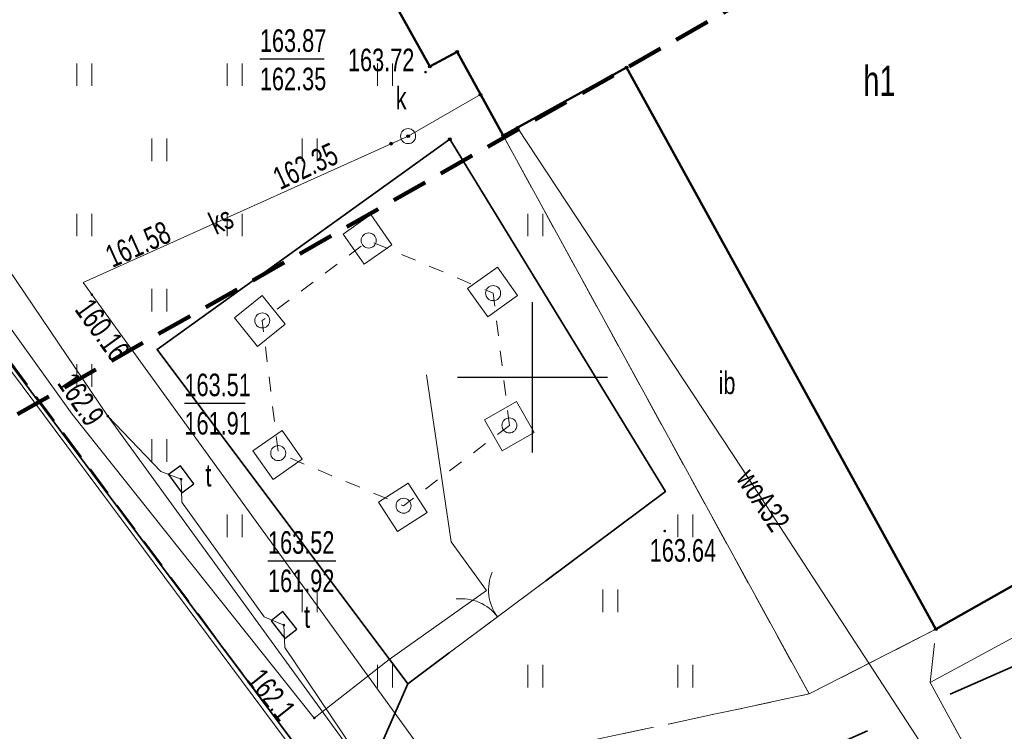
# Model space of a CAD drawing. Header units: metres. Extents: x 0 to 8443948, y 0 to 5887002.
# Tile 13 of 256: x 8442483 to 8442516, y 5886038 to 5886062. Entities that reach past the tile are written whole.
import ezdxf
from ezdxf.enums import TextEntityAlignment as Align

# ---------------------------------------------------------------- set-up
doc = ezdxf.new("R2010")
doc.units = ezdxf.units.M
doc.header["$MEASUREMENT"] = 0
for name, pattern in [('1.0_0.5', [1.5, 1, -0.5]), ('1.5_0.5', [2, 1.5, -0.5]), ('1.5_1.0', [2.5, 1.5, -1]), ('219-500', [0]), ('4', [1.8, 1.2, -0.6]), ('otob_500', [0]), ('supp_500', [1, 0.5, -0.5])]:
    doc.linetypes.add(name, pattern=pattern)
doc.layers.get('0').update_dxf_attribs({"color": 250, "linetype": 'CONTINUOUS', "lineweight": 5})
doc.layers.add('!str kreskowanie', color=2, linetype='CONTINUOUS', lineweight=5)
doc.layers.add('- ABM', color=200, linetype='CONTINUOUS', lineweight=30)
for name, color, linetype in [('219-działka ewidencyjna', 253, 'CONTINUOUS'), ('312-budynek ewidencyjny', 253, 'CONTINUOUS'), ('312-oznaczenie budynku ewidencyjnego-Atr117', 253, 'CONTINUOUS'), ('brama', 253, 'CONTINUOUS'), ('inna budowla', 253, 'CONTINUOUS'), ('inna budowla-Atr17', 253, 'CONTINUOUS'), ('Obszar opracowania', 253, 'CONTINUOUS'), ('obszar utwardzony', 253, 'CONTINUOUS'), ('ogrodzenie trwałe', 253, 'CONTINUOUS'), ('pikieta sztuczna', 253, 'CONTINUOUS'), ('pikieta sztuczna-Atr2', 253, 'CONTINUOUS'), ('podpora (poligon)', 253, 'CONTINUOUS'), ('przewód elektroenergetyczny podziemny', 253, 'CONTINUOUS'), ('przewód kanalizacyjny', 253, 'CONTINUOUS'), ('przewód kanalizacyjny-Atr1', 253, 'CONTINUOUS'), ('przewód telekomunikacyjny podziemny', 253, 'CONTINUOUS'), ('przewód wodociągowy', 253, 'CONTINUOUS'), ('przewód wodociągowy-Atr1', 253, 'CONTINUOUS'), ('Punkt budynku', 253, 'CONTINUOUS'), ('Punkt roboczy BDOT GESUT K1', 7, 'CONTINUOUS'), ('rzędna', 253, 'CONTINUOUS'), ('rzędna-Atr2', 253, 'CONTINUOUS'), ('rzędna-Atr3', 253, 'CONTINUOUS'), ('słup przewodów napowietrznych', 253, 'CONTINUOUS'), ('trawnik', 253, 'CONTINUOUS'), ('Wstawianie ramki sekcyjnej z opisem', 253, 'CONTINUOUS'), ('właz do komory lub kanału - okrągły', 253, 'CONTINUOUS'), ('właz do komory lub kanału - okrągły-Atr17', 253, 'CONTINUOUS'), ('właz do komory lub kanału - prostokątny', 253, 'CONTINUOUS'), ('właz do komory lub kanału - prostokątny-Atr17', 253, 'CONTINUOUS')]:
    doc.layers.add(name, color=color, linetype=linetype)
doc.styles.get("Standard").update_dxf_attribs({"font": 'Working1250', "width": 0.75})
doc.linetypes.add('902-500', pattern='A,3.75,0,[1,ksztalty.shx,S=0.5,R=0,X=0,Y=0],3.75', length=7.5)

# ---------------------------------------------------------------- blocks, each defined once
blk = doc.blocks.new('PUNKTBUD')
at = {"color": 0}
blk.add_circle((0, 0), 0.045, dxfattribs=at)
blk = doc.blocks.new('SM05')
at = {"color": 0, "linetype": 'Continuous', "lineweight": 13}
blk.add_circle((0, 0), 0.25, dxfattribs=at)
blk = doc.blocks.new('SUPWP')
at = {"color": 0, "linetype": 'Continuous'}
blk.add_lwpolyline([(-0.375, -0.25), (0.375, -0.25), (0.375, 0.25), (-0.375, 0.25)], close=True, dxfattribs=at)
blk = doc.blocks.new('PW01')
at = {"linetype": 'Continuous', "lineweight": 13}
h = blk.add_hatch(color=0, dxfattribs=at)
edge = h.paths.add_edge_path()
edge.add_arc((0, 0), 0.045, 0, 360)
blk = doc.blocks.new('OK02')
at = {"color": 0, "linetype": 'Continuous', "lineweight": 0}
for centre, start, end in [((-1.5, 0), 0, 60), ((1.5, 0), 120, 180)]:
    blk.add_arc(centre, 1.5, start, end, dxfattribs=at)
blk = doc.blocks.new('TU04')
at = {"color": 0, "linetype": 'Continuous', "lineweight": 13}
for p, q in [((0, 0), (0, 0.75)), ((0.5, 0), (0.5, 0.75))]:
    blk.add_line(p, q, dxfattribs=at)
blk = doc.blocks.new('RAMKA500K')
at = {"color": 0}
for p, q in [((100, 47.5), (100, 52.5)), ((97.5, 50), (102.5, 50))]:
    blk.add_line(p, q, dxfattribs=at)
blk = doc.blocks.new('US22')
at = {"color": 0, "linetype": 'Continuous', "lineweight": 13}
blk.add_circle((0, 0), 0.25, dxfattribs=at)
blk = doc.blocks.new('PIKIETAW1891')
at = {"color": 0}
blk.add_circle((0, 0), 0.045, dxfattribs=at)
blk = doc.blocks.new('GBNMKOIU')
at = {"layer": '312-budynek ewidencyjny', "color": 7, "linetype": 'Continuous', "lineweight": 50, "flags": 128}
for points in [[(-13.266, -473.745), (-13.526, -478.428)], [(-16.769, -479.28), (-34.86, -478.384)], [(-16.694, -478.254), (-16.769, -479.28)], [(-13.526, -478.428), (-16.694, -478.254)]]:
    blk.add_lwpolyline(points, dxfattribs=at)
at = {"layer": '312-budynek ewidencyjny', "color": 7, "linetype": 'Continuous', "lineweight": 50}
blk.add_lwpolyline([(-13.258, -473.746), (-13.266, -473.745)], dxfattribs=at)
at = {"layer": 'inna budowla', "color": 7, "linetype": 'Continuous', "lineweight": 18}
for points in [[(-13.526, -478.428), (-13.266, -473.745), (-13.258, -473.746)], [(-13.451, -478.433), (-13.526, -478.428)]]:
    blk.add_lwpolyline(points, dxfattribs=at)
at = {"layer": 'ogrodzenie trwałe', "color": 7, "linetype": '902-500', "lineweight": 35}
blk.add_lwpolyline([(-13.516, -480.001), (-14.362, -479.993), (-13.846, -487.996)], dxfattribs=at)
at = {"layer": 'przewód kanalizacyjny', "color": 34, "linetype": 'Continuous', "lineweight": 18, "flags": 128}
blk.add_lwpolyline([(-16.776, -492.868), (-15.267, -481.727), (-15.183, -481.119), (-15.077, -478.344)], dxfattribs=at)
at = {"layer": 'przewód wodociągowy', "color": 5, "linetype": 'Continuous', "lineweight": 18}
blk.add_lwpolyline([(-13.428, -477.882), (-13.492, -477.884)], dxfattribs=at)
at = {"layer": 'rzędna-Atr2', "color": 7, "flags": 128}
blk.add_lwpolyline([(-19.973, -483.94), (-18.84, -482.125)], dxfattribs=at)
at = {"layer": 'trawnik', "color": 7, "linetype": '1.0_0.5', "lineweight": 18}
for points in [[(-13.516, -480.001), (-14.362, -479.993)], [(-14.362, -479.993), (-13.846, -487.996)]]:
    blk.add_lwpolyline(points, dxfattribs=at)
at = {"layer": 'pikieta sztuczna', "color": 7, "linetype": 'Continuous', "lineweight": 13, "rotation": 58.02224658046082}
blk.add_blockref('PW01', (-16.682, -479.499), dxfattribs=at)
at = {"layer": 'Punkt budynku', "color": 5, "linetype": 'Continuous', "lineweight": 18, "rotation": 58.02224658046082}
for p in [(-13.266, -473.745), (-16.694, -478.254), (-13.526, -478.428), (-16.769, -479.28)]:
    blk.add_blockref('PUNKTBUD', p, dxfattribs=at)
at = {"layer": 'Punkt roboczy BDOT GESUT K1', "color": 6, "linetype": 'Continuous', "lineweight": 18, "rotation": 58.02224658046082}
for p in [(-13.492, -477.884), (-15.077, -478.344), (-13.526, -478.428), (-14.362, -479.993), (-15.183, -481.119), (-15.267, -481.727)]:
    blk.add_blockref('PIKIETAW1891', p, dxfattribs=at)
at = {"layer": 'rzędna', "color": 34, "linetype": 'Continuous', "lineweight": 18}
for p, rotation in [((-15.183, -481.119), 82.95424658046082), ((-15.267, -481.727), 58.02224658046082)]:
    blk.add_blockref('PW01', p, dxfattribs=dict(at, rotation=rotation))
at = {"layer": 'trawnik', "color": 7, "linetype": 'Continuous', "lineweight": 18, "rotation": 58.02224658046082}
for p in [(-17.139, -481.102), (-16.342, -484.546), (-19.787, -485.343), (-15.546, -487.991), (-18.99, -488.788), (-22.435, -489.584), (-14.749, -491.435), (-18.194, -492.232)]:
    blk.add_blockref('TU04', p, dxfattribs=at)
at = {"layer": 'właz do komory lub kanału - okrągły', "color": 7, "linetype": 'Continuous', "lineweight": 18, "rotation": 82.95424658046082}
blk.add_blockref('US22', (-15.183, -481.119), dxfattribs=at)
at = {"layer": 'pikieta sztuczna-Atr2', "color": 7, "width": 0.72}
blk.add_text('163.72', height=0.75, rotation=58.0222, dxfattribs=at).set_placement((-18.074, -481.672))
at = {"layer": 'przewód kanalizacyjny-Atr1', "color": 34, "width": 0.72}
blk.add_text('ks', height=0.75, rotation=82.9542, dxfattribs=at).set_placement((-16.149, -488.238), align=Align.MIDDLE_LEFT)
at = {"layer": 'rzędna-Atr2', "color": 34, "width": 0.72}
blk.add_text('163.87', height=0.75, rotation=58.0222, dxfattribs=at).set_placement((-19.98, -483.936), align=Align.BOTTOM_LEFT)
for s, rotation, p in [('162.35', 82.9522, (-15.912, -485.686)), ('161.58', 82.2842, (-16.67, -491.791))]:
    blk.add_text(s, height=0.75, rotation=rotation, dxfattribs=at).set_placement(p)
at = {"layer": 'rzędna-Atr3', "color": 34, "width": 0.72}
blk.add_text('162.35', height=0.75, rotation=58.0222, dxfattribs=at).set_placement((-18.898, -484.612), align=Align.BOTTOM_LEFT)
at = {"layer": 'właz do komory lub kanału - okrągły-Atr17', "color": 7, "width": 0.72}
blk.add_text('k', height=0.75, rotation=58.0222, dxfattribs=at).set_placement((-16.155, -480.996))

msp = doc.modelspace()

# ---------------------------------------------------------------- hatches: boundary and pattern name
at = {"layer": '!str kreskowanie', "linetype": 'Continuous', "lineweight": 9}
h = msp.add_hatch(dxfattribs=at)
h.set_pattern_fill('ANSI31', color=253, scale=2)
h.set_pattern_definition([(45, (0, 0), (-0.1767766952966, 0.1767766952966), [])])
edge = h.paths.add_edge_path()
edge.add_line((8442664.27, 5885958.731), (8442651.459, 5885951.861))
edge.add_line((8442651.459, 5885951.861), (8442651.107, 5885951.68))
edge.add_line((8442651.107, 5885951.68), (8442650.825, 5885951.547))
edge.add_line((8442650.825, 5885951.547), (8442650.213, 5885951.292))
edge.add_line((8442650.213, 5885951.292), (8442649.565, 5885951.068))
edge.add_line((8442649.565, 5885951.068), (8442648.907, 5885950.886))
edge.add_line((8442648.907, 5885950.886), (8442647.832, 5885950.683))
edge.add_line((8442647.832, 5885950.683), (8442646.841, 5885950.594))
edge.add_line((8442646.841, 5885950.594), (8442645.746, 5885950.603))
edge.add_line((8442645.746, 5885950.603), (8442644.851, 5885950.693))
edge.add_line((8442644.851, 5885950.693), (8442643.823, 5885950.893))
edge.add_line((8442643.823, 5885950.893), (8442642.989, 5885951.132))
edge.add_line((8442642.989, 5885951.132), (8442641.716, 5885951.648))
edge.add_line((8442641.716, 5885951.648), (8442641.08, 5885951.981))
edge.add_line((8442641.08, 5885951.981), (8442640.365, 5885952.424))
edge.add_line((8442640.365, 5885952.424), (8442639.748, 5885952.817))
edge.add_line((8442639.748, 5885952.817), (8442638.806, 5885953.219))
edge.add_line((8442638.806, 5885953.219), (8442638.044, 5885953.448))
edge.add_line((8442638.044, 5885953.448), (8442636.976, 5885953.639))
edge.add_line((8442636.976, 5885953.639), (8442636.055, 5885953.688))
edge.add_line((8442636.055, 5885953.688), (8442634.452, 5885953.524))
edge.add_line((8442634.452, 5885953.524), (8442633.608, 5885953.305))
edge.add_line((8442633.608, 5885953.305), (8442632.165, 5885952.687))
edge.add_line((8442632.165, 5885952.687), (8442618.407, 5885945.06))
edge.add_line((8442618.407, 5885945.06), (8442617.1, 5885944.336))
edge.add_line((8442617.1, 5885944.336), (8442616.215, 5885943.846))
edge.add_line((8442557.167, 5885959.806), (8442559.135, 5885956.209))
edge.add_line((8442616.215, 5885943.846), (8442615.061, 5885943.206))
edge.add_line((8442559.261, 5885962.382), (8442557.445, 5885961.329))
edge.add_line((8442576.933, 5886044.914), (8442578.66, 5886045.772))
edge.add_line((8442578.66, 5886045.772), (8442580.598, 5886046.433))
edge.add_line((8442580.598, 5886046.433), (8442582.25, 5886046.771))
edge.add_line((8442582.25, 5886046.771), (8442583.979, 5886046.919))
edge.add_line((8442583.979, 5886046.919), (8442585.185, 5886046.902))
edge.add_line((8442585.185, 5886046.902), (8442586.114, 5886046.822))
edge.add_line((8442586.114, 5886046.822), (8442587.197, 5886046.652))
edge.add_line((8442587.197, 5886046.652), (8442588.063, 5886046.456))
edge.add_line((8442588.063, 5886046.456), (8442589.689, 5886045.934))
edge.add_line((8442589.689, 5886045.934), (8442591.09, 5886045.308))
edge.add_line((8442591.09, 5886045.308), (8442593.048, 5886044.107))
edge.add_line((8442593.048, 5886044.107), (8442593.661, 5886043.636))
edge.add_line((8442593.661, 5886043.636), (8442594.466, 5886042.934))
edge.add_line((8442594.466, 5886042.934), (8442595.721, 5886041.601))
edge.add_line((8442595.721, 5886041.601), (8442596.286, 5886040.876))
edge.add_line((8442596.286, 5886040.876), (8442596.925, 5886039.927))
edge.add_line((8442596.925, 5886039.927), (8442597.933, 5886038.138))
edge.add_line((8442597.933, 5886038.138), (8442639.902, 5885962.2))
edge.add_line((8442639.902, 5885962.2), (8442633.11, 5885959.517))
edge.add_line((8442633.11, 5885959.517), (8442633.696, 5885960.2))
edge.add_line((8442633.696, 5885960.2), (8442633.878, 5885960.7))
edge.add_line((8442633.878, 5885960.7), (8442633.925, 5885961.128))
edge.add_line((8442633.925, 5885961.128), (8442633.895, 5885961.473))
edge.add_line((8442633.895, 5885961.473), (8442633.675, 5885962.095))
edge.add_line((8442633.675, 5885962.095), (8442592.816, 5886036.026))
edge.add_line((8442592.816, 5886036.026), (8442592.347, 5886036.868))
edge.add_line((8442592.347, 5886036.868), (8442591.825, 5886037.659))
edge.add_line((8442591.825, 5886037.659), (8442591.454, 5886038.13))
edge.add_line((8442591.454, 5886038.13), (8442590.539, 5886039.069))
edge.add_line((8442590.539, 5886039.069), (8442589.759, 5886039.698))
edge.add_line((8442589.759, 5886039.698), (8442589.586, 5886039.818))
edge.add_line((8442589.586, 5886039.818), (8442588.46, 5886038.165))
edge.add_line((8442588.46, 5886038.165), (8442587.8, 5886038.565))
edge.add_line((8442587.8, 5886038.565), (8442587.401, 5886038.763))
edge.add_line((8442587.401, 5886038.763), (8442586.893, 5886038.974))
edge.add_line((8442586.893, 5886038.974), (8442586.296, 5886039.166))
edge.add_line((8442586.296, 5886039.166), (8442585.887, 5886039.266))
edge.add_line((8442585.887, 5886039.266), (8442585.34, 5886039.36))
edge.add_line((8442585.34, 5886039.36), (8442584.724, 5886039.416))
edge.add_line((8442584.724, 5886039.416), (8442584.219, 5886039.423))
edge.add_line((8442584.219, 5886039.423), (8442583.905, 5886039.409))
edge.add_line((8442583.905, 5886039.409), (8442583.478, 5886039.369))
edge.add_line((8442583.478, 5886039.369), (8442583.033, 5886039.299))
edge.add_line((8442583.033, 5886039.299), (8442582.681, 5886039.224))
edge.add_line((8442582.681, 5886039.224), (8442582.217, 5886039.095))
edge.add_line((8442582.217, 5886039.095), (8442582.017, 5886039.027))
edge.add_line((8442582.017, 5886039.027), (8442581.364, 5886040.921))
edge.add_line((8442581.364, 5886040.921), (8442580.965, 5886040.731))
edge.add_line((8442580.965, 5886040.731), (8442580.433, 5886040.252))
edge.add_line((8442580.433, 5886040.252), (8442580.278, 5886040.02))
edge.add_line((8442580.278, 5886040.02), (8442580.094, 5886039.584))
edge.add_line((8442580.094, 5886039.584), (8442580.016, 5886039.03))
edge.add_line((8442580.016, 5886039.03), (8442580.06, 5886038.611))
edge.add_line((8442580.06, 5886038.611), (8442580.265, 5886038.062))
edge.add_line((8442580.265, 5886038.062), (8442581.162, 5886036.44))
edge.add_line((8442581.162, 5886036.44), (8442623.97, 5885958.983))
edge.add_line((8442623.97, 5885958.983), (8442624.892, 5885957.332))
edge.add_line((8442624.892, 5885957.332), (8442625.278, 5885956.802))
edge.add_line((8442625.278, 5885956.802), (8442626.012, 5885956.34))
edge.add_line((8442626.012, 5885956.34), (8442626.68, 5885956.224))
edge.add_line((8442626.68, 5885956.224), (8442627.425, 5885956.366))
edge.add_line((8442627.425, 5885956.366), (8442619.432, 5885952.001))
edge.add_line((8442619.432, 5885952.001), (8442620.22, 5885952.854))
edge.add_line((8442620.22, 5885952.854), (8442620.37, 5885953.615))
edge.add_line((8442620.37, 5885953.615), (8442620.119, 5885954.585))
edge.add_line((8442620.119, 5885954.585), (8442619.64, 5885955.449))
edge.add_line((8442575.227, 5886043.97), (8442576.933, 5886044.914))
edge.add_line((8442574.05, 5886043.32), (8442575.227, 5886043.97))
edge.add_line((8442544.999, 5885989.058), (8442548.567, 5885982.613))
edge.add_line((8442619.64, 5885955.449), (8442619.156, 5885956.322))
edge.add_line((8442595.724, 5885966.68), (8442588.138, 5885980.391))
edge.add_line((8442588.138, 5885980.391), (8442587.26, 5885981.58))
edge.add_line((8442587.26, 5885981.58), (8442586.802, 5885982.052))
edge.add_line((8442586.802, 5885982.052), (8442586.24, 5885982.539))
edge.add_line((8442586.24, 5885982.539), (8442585.748, 5885982.897))
edge.add_line((8442585.748, 5885982.897), (8442585.144, 5885983.264))
edge.add_line((8442585.144, 5885983.264), (8442584.645, 5885983.516))
edge.add_line((8442584.645, 5885983.516), (8442583.782, 5885983.855))
edge.add_line((8442583.782, 5885983.855), (8442583.013, 5885984.066))
edge.add_line((8442583.013, 5885984.066), (8442582.038, 5885984.218))
edge.add_line((8442582.038, 5885984.218), (8442581.291, 5885984.253))
edge.add_line((8442581.291, 5885984.253), (8442580.766, 5885984.236))
edge.add_line((8442580.766, 5885984.236), (8442579.668, 5885984.087))
edge.add_line((8442579.668, 5885984.087), (8442578.765, 5885983.844))
edge.add_line((8442578.765, 5885983.844), (8442578.226, 5885983.643))
edge.add_line((8442578.226, 5885983.643), (8442577.382, 5885983.233))
edge.add_line((8442577.382, 5885983.233), (8442576.913, 5885982.973))
edge.add_line((8442576.913, 5885982.973), (8442562.005, 5885974.611))
edge.add_line((8442562.005, 5885974.611), (8442560.688, 5885973.856))
edge.add_line((8442560.688, 5885973.856), (8442559.754, 5885973.098))
edge.add_line((8442559.754, 5885973.098), (8442558.832, 5885971.917))
edge.add_line((8442558.832, 5885971.917), (8442558.388, 5885971.007))
edge.add_line((8442558.388, 5885971.007), (8442558.102, 5885970.027))
edge.add_line((8442558.102, 5885970.027), (8442557.984, 5885968.843))
edge.add_line((8442557.984, 5885968.843), (8442558.032, 5885968.09))
edge.add_line((8442558.032, 5885968.09), (8442558.215, 5885967.196))
edge.add_line((8442558.215, 5885967.196), (8442558.486, 5885966.441))
edge.add_line((8442558.486, 5885966.441), (8442558.814, 5885965.795))
edge.add_line((8442559.508, 5885962.525), (8442559.261, 5885962.382))
edge.add_line((8442559.135, 5885956.209), (8442562.917, 5885949.297))
edge.add_line((8442557.445, 5885961.329), (8442557.084, 5885960.97))
edge.add_line((8442557.084, 5885960.97), (8442556.984, 5885960.733))
edge.add_line((8442556.984, 5885960.733), (8442556.966, 5885960.272))
edge.add_line((8442556.966, 5885960.272), (8442557.167, 5885959.806))
edge.add_line((8442615.061, 5885943.206), (8442613.655, 5885942.427))
edge.add_line((8442613.655, 5885942.427), (8442612.573, 5885941.841))
edge.add_line((8442612.573, 5885941.841), (8442612.002, 5885941.655))
edge.add_line((8442612.002, 5885941.655), (8442611.364, 5885941.587))
edge.add_line((8442611.364, 5885941.587), (8442610.76, 5885941.649))
edge.add_line((8442610.76, 5885941.649), (8442610.227, 5885941.811))
edge.add_line((8442610.227, 5885941.811), (8442609.626, 5885942.142))
edge.add_line((8442609.626, 5885942.142), (8442609.124, 5885942.591))
edge.add_line((8442609.124, 5885942.591), (8442608.739, 5885943.136))
edge.add_line((8442608.739, 5885943.136), (8442607.999, 5885944.412))
edge.add_line((8442607.999, 5885944.412), (8442605.659, 5885948.707))
edge.add_line((8442558.814, 5885965.795), (8442559.383, 5885964.771))
edge.add_line((8442562.917, 5885949.297), (8442563.06, 5885948.997))
edge.add_line((8442563.06, 5885948.997), (8442563.21, 5885948.527))
edge.add_line((8442563.21, 5885948.527), (8442563.273, 5885948.13))
edge.add_line((8442563.273, 5885948.13), (8442563.282, 5885947.706))
edge.add_line((8442598.444, 5885961.759), (8442595.724, 5885966.68))
edge.add_line((8442559.88, 5885963.876), (8442559.99, 5885963.569))
edge.add_line((8442559.99, 5885963.569), (8442559.97, 5885963.124))
edge.add_line((8442559.97, 5885963.124), (8442559.813, 5885962.799))
edge.add_line((8442559.813, 5885962.799), (8442559.508, 5885962.525))
edge.add_line((8442548.567, 5885982.613), (8442549.174, 5885981.679))
edge.add_line((8442549.174, 5885981.679), (8442549.719, 5885981.029))
edge.add_line((8442549.719, 5885981.029), (8442550.439, 5885980.348))
edge.add_line((8442550.439, 5885980.348), (8442551.454, 5885979.627))
edge.add_line((8442551.454, 5885979.627), (8442552.37, 5885979.155))
edge.add_line((8442552.37, 5885979.155), (8442553.376, 5885978.794))
edge.add_line((8442553.376, 5885978.794), (8442554.84, 5885978.522))
edge.add_line((8442554.84, 5885978.522), (8442555.869, 5885978.494))
edge.add_line((8442555.869, 5885978.494), (8442556.755, 5885978.578))
edge.add_line((8442556.755, 5885978.578), (8442557.85, 5885978.822))
edge.add_line((8442557.85, 5885978.822), (8442558.725, 5885979.139))
edge.add_line((8442558.725, 5885979.139), (8442559.936, 5885979.767))
edge.add_line((8442559.936, 5885979.767), (8442574.798, 5885988.09))
edge.add_line((8442574.798, 5885988.09), (8442575.431, 5885988.484))
edge.add_line((8442575.431, 5885988.484), (8442575.756, 5885988.72))
edge.add_line((8442575.756, 5885988.72), (8442576.12, 5885989.016))
edge.add_line((8442576.12, 5885989.016), (8442576.85, 5885989.734))
edge.add_line((8442576.85, 5885989.734), (8442577.608, 5885990.726))
edge.add_line((8442577.608, 5885990.726), (8442578.097, 5885991.598))
edge.add_line((8442578.097, 5885991.598), (8442578.398, 5885992.309))
edge.add_line((8442578.398, 5885992.309), (8442578.646, 5885993.109))
edge.add_line((8442578.646, 5885993.109), (8442578.765, 5885993.66))
edge.add_line((8442578.765, 5885993.66), (8442578.844, 5885994.214))
edge.add_line((8442578.844, 5885994.214), (8442578.89, 5885995.07))
edge.add_line((8442578.89, 5885995.07), (8442578.874, 5885995.574))
edge.add_line((8442578.874, 5885995.574), (8442578.779, 5885996.397))
edge.add_line((8442578.779, 5885996.397), (8442578.654, 5885996.998))
edge.add_line((8442578.654, 5885996.998), (8442578.413, 5885997.789))
edge.add_line((8442578.413, 5885997.789), (8442577.891, 5885998.94))
edge.add_line((8442577.891, 5885998.94), (8442555.661, 5886039.155))
edge.add_line((8442555.661, 5886039.155), (8442555.193, 5886039.902))
edge.add_line((8442555.193, 5886039.902), (8442554.772, 5886040.446))
edge.add_line((8442554.772, 5886040.446), (8442554.23, 5886041.026))
edge.add_line((8442554.23, 5886041.026), (8442553.338, 5886041.774))
edge.add_line((8442553.338, 5886041.774), (8442552.788, 5886042.137))
edge.add_line((8442552.788, 5886042.137), (8442551.929, 5886042.586))
edge.add_line((8442551.929, 5886042.586), (8442550.874, 5886042.972))
edge.add_line((8442550.874, 5886042.972), (8442550.06, 5886043.161))
edge.add_line((8442550.06, 5886043.161), (8442549.172, 5886043.268))
edge.add_line((8442549.172, 5886043.268), (8442547.675, 5886043.223))
edge.add_line((8442547.675, 5886043.223), (8442547.061, 5886043.123))
edge.add_line((8442547.061, 5886043.123), (8442545.817, 5886042.762))
edge.add_line((8442545.817, 5886042.762), (8442544.958, 5886042.376))
edge.add_line((8442544.958, 5886042.376), (8442556.762, 5886048.533))
edge.add_line((8442556.762, 5886048.533), (8442559.145, 5886044.222))
edge.add_line((8442559.145, 5886044.222), (8442559.669, 5886043.397))
edge.add_line((8442559.669, 5886043.397), (8442560.045, 5886042.917))
edge.add_line((8442560.045, 5886042.917), (8442560.366, 5886042.562))
edge.add_line((8442560.366, 5886042.562), (8442560.865, 5886042.083))
edge.add_line((8442560.865, 5886042.083), (8442561.5, 5886041.579))
edge.add_line((8442561.5, 5886041.579), (8442562.018, 5886041.239))
edge.add_line((8442562.018, 5886041.239), (8442562.926, 5886040.769))
edge.add_line((8442562.926, 5886040.769), (8442563.652, 5886040.491))
edge.add_line((8442563.652, 5886040.491), (8442564.729, 5886040.218))
edge.add_line((8442564.729, 5886040.218), (8442565.997, 5886040.093))
edge.add_line((8442565.997, 5886040.093), (8442566.857, 5886040.124))
edge.add_line((8442566.857, 5886040.124), (8442567.775, 5886040.26))
edge.add_line((8442567.775, 5886040.26), (8442568.471, 5886040.437))
edge.add_line((8442568.471, 5886040.437), (8442569.239, 5886040.714))
edge.add_line((8442569.239, 5886040.714), (8442570.392, 5886041.298))
edge.add_line((8442570.392, 5886041.298), (8442574.05, 5886043.32))
edge.add_line((8442563.149, 5885945.086), (8442563.114, 5885944.324))
edge.add_line((8442563.114, 5885944.324), (8442563.161, 5885943.798))
edge.add_line((8442563.161, 5885943.798), (8442563.256, 5885943.415))
edge.add_line((8442563.256, 5885943.415), (8442563.389, 5885943.07))
edge.add_line((8442563.389, 5885943.07), (8442563.618, 5885942.628))
edge.add_line((8442563.618, 5885942.628), (8442582.367, 5885907.258))
edge.add_line((8442582.367, 5885907.258), (8442582.453, 5885907.123))
edge.add_line((8442582.453, 5885907.123), (8442582.585, 5885906.98))
edge.add_line((8442582.585, 5885906.98), (8442582.647, 5885906.929))
edge.add_line((8442582.647, 5885906.929), (8442582.739, 5885906.867))
edge.add_line((8442582.739, 5885906.867), (8442582.919, 5885906.782))
edge.add_line((8442582.919, 5885906.782), (8442583.07, 5885906.742))
edge.add_line((8442583.07, 5885906.742), (8442583.06, 5885906.68))
edge.add_line((8442583.06, 5885906.68), (8442578.007, 5885903.74))
edge.add_line((8442578.007, 5885903.74), (8442552.799, 5885951.295))
edge.add_line((8442552.799, 5885951.295), (8442555.685, 5885954.322))
edge.add_line((8442555.685, 5885954.322), (8442507.861, 5886017.713))
edge.add_line((8442507.861, 5886017.713), (8442507.578, 5886018.112))
edge.add_line((8442507.578, 5886018.112), (8442507.125, 5886018.888))
edge.add_line((8442507.125, 5886018.888), (8442506.721, 5886019.819))
edge.add_line((8442506.721, 5886019.819), (8442506.584, 5886020.235))
edge.add_line((8442506.584, 5886020.235), (8442506.372, 5886021.122))
edge.add_line((8442506.372, 5886021.122), (8442506.27, 5886021.925))
edge.add_line((8442506.27, 5886021.925), (8442506.247, 5886022.531))
edge.add_line((8442506.247, 5886022.531), (8442506.268, 5886023.105))
edge.add_line((8442506.268, 5886023.105), (8442506.296, 5886023.411))
edge.add_line((8442506.296, 5886023.411), (8442506.422, 5886024.194))
edge.add_line((8442506.422, 5886024.194), (8442506.606, 5886024.901))
edge.add_line((8442506.606, 5886024.901), (8442506.761, 5886025.352))
edge.add_line((8442506.761, 5886025.352), (8442506.93, 5886025.764))
edge.add_line((8442506.93, 5886025.764), (8442507.067, 5886026.057))
edge.add_line((8442507.067, 5886026.057), (8442507.384, 5886026.64))
edge.add_line((8442507.384, 5886026.64), (8442507.827, 5886027.304))
edge.add_line((8442507.827, 5886027.304), (8442509.153, 5886028.699))
edge.add_line((8442509.153, 5886028.699), (8442516.908, 5886033.147))
edge.add_line((8442516.908, 5886033.147), (8442515.49, 5886035.71))
edge.add_line((8442515.49, 5886035.71), (8442518.52, 5886037.35))
edge.add_line((8442518.52, 5886037.35), (8442518.95, 5886036.56))
edge.add_line((8442518.95, 5886036.56), (8442520.8, 5886037.56))
edge.add_line((8442520.8, 5886037.56), (8442520.363, 5886038.362))
edge.add_line((8442520.363, 5886038.362), (8442520.85, 5886038.61))
edge.add_line((8442520.85, 5886038.61), (8442525.322, 5886030.514))
edge.add_line((8442525.322, 5886030.514), (8442525.205, 5886029.684))
edge.add_line((8442525.205, 5886029.684), (8442525.323, 5886028.851))
edge.add_line((8442525.323, 5886028.851), (8442525.579, 5886028.234))
edge.add_line((8442525.579, 5886028.234), (8442537.309, 5886006.999))
edge.add_line((8442537.309, 5886006.999), (8442537.359, 5886006.832))
edge.add_line((8442537.359, 5886006.832), (8442537.381, 5886006.622))
edge.add_line((8442537.381, 5886006.622), (8442537.374, 5886006.504))
edge.add_line((8442537.374, 5886006.504), (8442537.315, 5886006.26))
edge.add_line((8442537.315, 5886006.26), (8442537.277, 5886006.172))
edge.add_line((8442537.277, 5886006.172), (8442537.198, 5886006.038))
edge.add_line((8442537.198, 5886006.038), (8442537.051, 5886005.869))
edge.add_line((8442537.051, 5886005.869), (8442536.823, 5886005.71))
edge.add_line((8442536.823, 5886005.71), (8442536.674, 5886005.588))
edge.add_line((8442536.674, 5886005.588), (8442536.547, 5886005.433))
edge.add_line((8442536.547, 5886005.433), (8442536.429, 5886005.188))
edge.add_line((8442536.429, 5886005.188), (8442536.385, 5886004.972))
edge.add_line((8442536.385, 5886004.972), (8442536.391, 5886004.736))
edge.add_line((8442536.391, 5886004.736), (8442536.441, 5886004.537))
edge.add_line((8442536.441, 5886004.537), (8442536.506, 5886004.396))
edge.add_line((8442559.383, 5885964.771), (8442559.88, 5885963.876))
edge.add_line((8442563.256, 5885947.202), (8442563.149, 5885945.086))
edge.add_line((8442563.282, 5885947.706), (8442563.256, 5885947.202))
edge.add_line((8442605.659, 5885948.707), (8442598.444, 5885961.759))
edge.add_line((8442536.506, 5886004.396), (8442544.999, 5885989.058))
edge.add_line((8442619.156, 5885956.322), (8442575.874, 5886034.638))
edge.add_line((8442575.874, 5886034.638), (8442574.992, 5886036.011))
edge.add_line((8442574.992, 5886036.011), (8442574.809, 5886036.158))
edge.add_line((8442574.809, 5886036.158), (8442574.428, 5886036.371))
edge.add_line((8442574.428, 5886036.371), (8442573.649, 5886036.529))
edge.add_line((8442573.649, 5886036.529), (8442573.311, 5886036.5))
edge.add_line((8442573.311, 5886036.5), (8442572.845, 5886036.36))
edge.add_line((8442572.845, 5886036.36), (8442572.682, 5886036.279))
edge.add_line((8442572.682, 5886036.279), (8442567.431, 5886033.377))
edge.add_line((8442567.431, 5886033.377), (8442566.976, 5886033.033))
edge.add_line((8442566.976, 5886033.033), (8442566.685, 5886032.658))
edge.add_line((8442566.685, 5886032.658), (8442566.476, 5886032.18))
edge.add_line((8442566.476, 5886032.18), (8442566.398, 5886031.626))
edge.add_line((8442566.398, 5886031.626), (8442566.479, 5886031.063))
edge.add_line((8442566.479, 5886031.063), (8442566.964, 5886030.087))
edge.add_line((8442566.964, 5886030.087), (8442610.404, 5885951.485))
edge.add_line((8442610.404, 5885951.485), (8442611.373, 5885949.737))
edge.add_line((8442611.373, 5885949.737), (8442612.092, 5885948.992))
edge.add_line((8442612.092, 5885948.992), (8442612.571, 5885948.784))
edge.add_line((8442612.571, 5885948.784), (8442613.122, 5885948.706))
edge.add_line((8442613.122, 5885948.706), (8442613.66, 5885948.78))
edge.add_line((8442613.66, 5885948.78), (8442614.092, 5885948.957))
edge.add_line((8442614.092, 5885948.957), (8442619.34, 5885951.866))
edge.add_line((8442619.34, 5885951.866), (8442627.431, 5885956.358))
edge.add_line((8442627.431, 5885956.358), (8442626.463, 5885958.101))
edge.add_line((8442626.463, 5885958.101), (8442632.148, 5885961.252))
edge.add_line((8442632.148, 5885961.252), (8442633.192, 5885959.368))
edge.add_line((8442633.192, 5885959.368), (8442640.025, 5885961.977))
edge.add_line((8442640.025, 5885961.977), (8442641.497, 5885959.313))
edge.add_line((8442641.497, 5885959.313), (8442641.895, 5885958.603))
edge.add_line((8442641.895, 5885958.603), (8442642.526, 5885957.768))
edge.add_line((8442642.526, 5885957.768), (8442642.966, 5885957.344))
edge.add_line((8442642.966, 5885957.344), (8442643.95, 5885956.68))
edge.add_line((8442643.95, 5885956.68), (8442644.957, 5885956.28))
edge.add_line((8442644.957, 5885956.28), (8442646.118, 5885956.092))
edge.add_line((8442646.118, 5885956.092), (8442647.792, 5885956.278))
edge.add_line((8442647.792, 5885956.278), (8442649.975, 5885957.306))
edge.add_line((8442649.975, 5885957.306), (8442661.673, 5885963.58))
edge.add_line((8442661.673, 5885963.58), (8442664.271, 5885958.732))

# ---------------------------------------------------------------- linework, layer by layer
at = {"color": 5, "linetype": '1.5_1.0', "lineweight": 35, "ltscale": 3}
msp.add_lwpolyline([(8442577.072, 5885901.955), (8442610.724, 5885920.554), (8442610.074, 5885926.385), (8442621.449, 5885932.701), (8442642.446, 5885944.421), (8442643.551, 5885945.016), (8442648.243, 5885941.384), (8442670.17, 5885953.381), (8442662.563, 5885967.285), (8442684.436, 5885978.296), (8442679.015, 5885988.34), (8442650.407, 5885973.359), (8442600.516, 5886061.954), (8442572.896, 5886065.514), (8442496.123, 5886031.613), (8442554.317, 5885954.445), (8442549.651, 5885949.482)], close=True, dxfattribs=at)
at = {"layer": '219-działka ewidencyjna', "color": 253, "linetype": '219-500', "lineweight": 18, "flags": 128}
msp.add_lwpolyline([(8442497.62, 5886030.12), (8442459.7, 5886081.03)], dxfattribs=at)
at = {"layer": '312-budynek ewidencyjny', "color": 253, "linetype": 'Continuous', "lineweight": 50, "flags": 128}
for points in [[(8442496.58, 5886060.34), (8442487.76, 5886076.16)], [(8442497.49, 5886060.82), (8442496.58, 5886060.34)], [(8442499.02, 5886058.04), (8442497.49, 5886060.82)], [(8442503.13, 5886060.3), (8442499.02, 5886058.04)], [(8442513.42, 5886041.62), (8442503.13, 5886060.3)], [(8442524.32, 5886047.79), (8442513.42, 5886041.62)]]:
    msp.add_lwpolyline(points, dxfattribs=at)
at = {"layer": 'brama', "color": 253, "linetype": 'otob_500', "lineweight": 18, "flags": 128}
msp.add_lwpolyline([(8442497.23, 5886040.84), (8442500.44, 5886043.23)], dxfattribs=at)
at = {"layer": 'inna budowla', "color": 253, "linetype": 'Continuous', "lineweight": 18, "flags": 128}
for points in [[(8442499.02, 5886058.04), (8442503.13, 5886060.3), (8442513.42, 5886041.62), (8442509.2, 5886039.47)], [(8442513.23, 5886039.85), (8442518.6, 5886042.75), (8442520.85, 5886038.61), (8442520.37, 5886038.35), (8442518.52, 5886037.35), (8442515.49, 5886035.71)]]:
    msp.add_lwpolyline(points, close=True, dxfattribs=at)
at = {"layer": 'Obszar opracowania', "color": 132, "linetype": '4', "lineweight": 200, "flags": 128}
msp.add_lwpolyline([(8442458.55, 5886034.95), (8442518.17, 5885958.05), (8442584.5, 5885845.16), (8442759.83, 5885930.18), (8442706.56, 5886026.84), (8442661.75, 5886007.44), (8442603.9, 5886098.45), (8442577.09, 5886102.33)], close=True, dxfattribs=at)
at = {"layer": 'obszar utwardzony', "color": 253, "linetype": '1.5_0.5', "lineweight": 18, "flags": 128}
msp.add_lwpolyline([(8442564.97, 5886049.7), (8442575.16, 5886031.15), (8442574.91, 5886031.01), (8442570.92, 5886038.36), (8442566.69, 5886036.08), (8442570.69, 5886028.75), (8442572.18, 5886026.08), (8442573.62, 5886023.54), (8442578.02, 5886025.92), (8442579.48, 5886023.23), (8442575.14, 5886020.78), (8442580.84, 5886010.41), (8442585.24, 5886012.79), (8442586.73, 5886010.03), (8442582.3, 5886007.62), (8442586.15, 5886000.73), (8442585.16, 5886000.32), (8442588.02, 5885995.14), (8442593.3, 5885998.05), (8442593.81, 5885997.19), (8442589.38, 5885994.7), (8442592.31, 5885989.4), (8442598.16, 5885978.8), (8442602.48, 5885970.85), (8442606.89, 5885973.3), (8442608.36, 5885970.63), (8442604.06, 5885968.07), (8442608.9, 5885959.38), (8442611.45, 5885958.66), (8442614.13, 5885960.1), (8442615.27, 5885958.07), (8442621.66, 5885953.12), (8442619.52, 5885951.84), (8442622.54, 5885946.31), (8442619.07, 5885944.36), (8442618.88, 5885941.8), (8442618.36, 5885941.84), (8442618.27, 5885940.18), (8442618.85, 5885940.15), (8442618.8, 5885938.5), (8442617.55, 5885937.84), (8442619.37, 5885933.64), (8442607.83, 5885927.19), (8442608.98, 5885921.71), (8442592.68, 5885912.48), (8442589.71, 5885917.45), (8442587.24, 5885917.68), (8442589.84, 5885913), (8442585.57, 5885910.37), (8442583.88, 5885908.77), (8442583.51, 5885908.26), (8442583.15, 5885907.25), (8442583.06, 5885906.68), (8442583.18, 5885906.58), (8442583.34, 5885905.77), (8442578.98, 5885903.47), (8442571.93, 5885916.12), (8442560.33, 5885937.25), (8442559.78, 5885938.34), (8442559.08, 5885939.9), (8442558.33, 5885941.76), (8442557.63, 5885943.68), (8442557, 5885945.58), (8442556.48, 5885947.51), (8442556.13, 5885949.45), (8442555.88, 5885950.88), (8442555.61, 5885952.39), (8442555.4, 5885954.41), (8442552.24, 5885959.62), (8442505.96, 5886020.61), (8442494.31, 5886036.29), (8442509.2, 5886039.47), (8442513.42, 5886041.62), (8442513.23, 5886039.85), (8442515.49, 5886035.71), (8442518.52, 5886037.35), (8442518.95, 5886036.56), (8442520.8, 5886037.56), (8442520.37, 5886038.35), (8442520.85, 5886038.61), (8442522, 5886036.66), (8442524.86, 5886031.37), (8442560.38, 5886050.48), (8442563.45, 5886052.1), (8442563.6, 5886052.17)], close=True, dxfattribs=at)
at = {"layer": 'ogrodzenie trwałe', "color": 253, "linetype": '902-500', "lineweight": 35, "flags": 128}
for points in [[(8442493.75, 5886035.59), (8442450.74, 5886093.06)], [(8442500.44, 5886043.23), (8442504.42, 5886046.2), (8442497.25, 5886057.92), (8442487.51, 5886050.93), (8442495.85, 5886039.81), (8442497.23, 5886040.84)], [(8442495.85, 5886039.81), (8442494.31, 5886036.29), (8442493.75, 5886035.59), (8442554.97, 5885954.41), (8442550.92, 5885949.97), (8442577.23, 5885902.57)]]:
    msp.add_lwpolyline(points, dxfattribs=at)
at = {"layer": 'podpora (poligon)', "color": 253, "linetype": 'Continuous', "lineweight": 18, "flags": 128}
for points in [[(8442495.32, 5886054.41), (8442494.62, 5886055.41), (8442493.7, 5886054.76), (8442494.4, 5886053.76)], [(8442499.5, 5886052.72), (8442498.83, 5886053.66), (8442497.84, 5886052.95), (8442498.51, 5886052.01)], [(8442491.77, 5886051.77), (8442491.01, 5886052.72), (8442490.09, 5886051.98), (8442490.85, 5886051.03)], [(8442500.05, 5886048.16), (8442499.47, 5886049.2), (8442498.4, 5886048.59), (8442498.99, 5886047.56)], [(8442492.34, 5886047.28), (8442491.67, 5886048.23), (8442490.7, 5886047.56), (8442491.37, 5886046.6)], [(8442496.5, 5886045.51), (8442495.86, 5886046.48), (8442494.88, 5886045.85), (8442495.51, 5886044.87)]]:
    msp.add_lwpolyline(points, close=True, dxfattribs=at)
at = {"layer": 'przewód elektroenergetyczny podziemny', "color": 1, "linetype": 'Continuous', "lineweight": 18, "flags": 128}
msp.add_lwpolyline([(8442457.48, 5886085.56), (8442457.73, 5886085.71), (8442466.97, 5886073.23), (8442476.61, 5886060.01), (8442484.69, 5886048.78), (8442492.74, 5886038.67), (8442495.23, 5886040.62), (8442498.47, 5886042.91), (8442497.29, 5886044.53), (8442496.47, 5886050.08)], dxfattribs=at)
at = {"layer": 'przewód kanalizacyjny', "color": 34, "linetype": 'Continuous', "lineweight": 18, "flags": 128}
msp.add_lwpolyline([(8442485.05, 5886053.15), (8442511.68, 5886016.38), (8442516.06, 5886018.76)], dxfattribs=at)
at = {"layer": 'przewód telekomunikacyjny podziemny', "color": 30, "linetype": 'Continuous', "lineweight": 18, "flags": 128}
for points in [[(8442485.87, 5886048.71), (8442480.64, 5886056.43), (8442468.84, 5886073.9), (8442453.09, 5886095.09), (8442464.32, 5886101.44), (8442475.13, 5886107.34), (8442475.64, 5886107.66), (8442475.74, 5886108.01), (8442475.64, 5886108.21), (8442475.9, 5886108.3), (8442476.04, 5886109.03), (8442475.58, 5886109.96), (8442471.84, 5886115.15), (8442461.68, 5886127.39)], [(8442495.55, 5886035.38), (8442485.87, 5886048.71)], [(8442485.87, 5886048.71), (8442487.64, 5886046.87), (8442488.31, 5886046.61), (8442488.33, 5886045.85), (8442491.07, 5886042.03), (8442491.73, 5886041.76), (8442491.76, 5886041.02), (8442495.55, 5886035.38)]]:
    msp.add_lwpolyline(points, dxfattribs=at)
at = {"layer": 'przewód wodociągowy', "color": 5, "linetype": 'Continuous', "lineweight": 18, "flags": 128}
msp.add_lwpolyline([(8442516.97, 5886031.63), (8442506.99, 5886046.95), (8442499.5, 5886058.3)], dxfattribs=at)
at = {"layer": 'rzędna-Atr2', "color": 253, "flags": 128}
for points in [[(8442488.42, 5886049.14), (8442490.444, 5886049.14)], [(8442491.2, 5886043.9), (8442493.458, 5886043.9)]]:
    msp.add_lwpolyline(points, dxfattribs=at)
at = {"layer": 'słup przewodów napowietrznych', "color": 253, "linetype": 'supp_500', "lineweight": 18, "flags": 128}
for points in [[(8442499.23, 5886048.4), (8442495.71, 5886045.73), (8442491.54, 5886047.48), (8442491.01, 5886051.89), (8442494.55, 5886054.55), (8442498.69, 5886052.8)], [(8442499.23, 5886048.4), (8442498.69, 5886052.8)]]:
    msp.add_lwpolyline(points, dxfattribs=at)
at = {"layer": 'trawnik', "color": 253, "linetype": '1.0_0.5', "lineweight": 18, "flags": 128}
for points in [[(8442457.89, 5886096.47), (8442457.69, 5886096.88), (8442450.74, 5886093.06), (8442459.26, 5886081.93), (8442493.75, 5886035.59), (8442494.31, 5886036.29), (8442509.2, 5886039.47), (8442499.02, 5886058.04), (8442497.49, 5886060.82), (8442496.58, 5886060.34), (8442487.76, 5886076.16), (8442498.68, 5886082.12), (8442498.38, 5886082.66), (8442486.08, 5886075.83), (8442479.93, 5886072.41), (8442471.04, 5886088.62), (8442459.78, 5886082.49), (8442452.46, 5886093.49)], [(8442497.25, 5886057.92), (8442504.42, 5886046.2), (8442500.44, 5886043.23), (8442497.23, 5886040.84), (8442495.85, 5886039.81), (8442487.51, 5886050.93)]]:
    msp.add_lwpolyline(points, close=True, dxfattribs=at)

# ---------------------------------------------------------------- block references
at = {"layer": '- ABM', "color": 1, "linetype": 'Continuous', "lineweight": 35, "rotation": 301.977755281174}
msp.add_blockref('GBNMKOIU', (8442912.012, 5886299.937), dxfattribs=at)
at = {"layer": 'brama', "color": 253, "linetype": 'Continuous', "lineweight": 18, "rotation": 36.669}
msp.add_blockref('OK02', (8442498.835, 5886042.035), dxfattribs=at)
at = {"layer": 'pikieta sztuczna', "color": 253, "linetype": 'Continuous', "lineweight": 13}
for p in [(8442496.44, 5886060.15), (8442504.4, 5886044.89)]:
    msp.add_blockref('PW01', p, dxfattribs=at)
at = {"layer": 'Punkt budynku', "color": 5, "linetype": 'Continuous', "lineweight": 18}
for p in [(8442497.49, 5886060.82), (8442496.58, 5886060.34), (8442503.13, 5886060.3), (8442499.02, 5886058.04), (8442513.42, 5886041.62)]:
    msp.add_blockref('PUNKTBUD', p, dxfattribs=at)
at = {"layer": 'rzędna', "color": 34, "linetype": 'Continuous', "lineweight": 18}
msp.add_blockref('PW01', (8442485.34, 5886052.75), dxfattribs=at)
at = {"layer": 'rzędna', "color": 30, "linetype": 'Continuous', "lineweight": 18}
msp.add_blockref('PW01', (8442485.87, 5886048.71), dxfattribs=at)
at = {"layer": 'rzędna', "color": 253, "linetype": 'Continuous', "lineweight": 18}
for p, rotation in [((8442488.31, 5886046.61), 306.347), ((8442491.73, 5886041.76), 308.179)]:
    msp.add_blockref('PW01', p, dxfattribs=dict(at, rotation=rotation))
at = {"layer": 'rzędna', "color": 1, "linetype": 'Continuous', "lineweight": 18}
msp.add_blockref('PW01', (8442492.74, 5886038.67), dxfattribs=at)
at = {"layer": 'słup przewodów napowietrznych', "color": 253, "linetype": 'Continuous', "lineweight": 18}
for p in [(8442494.55, 5886054.55), (8442498.69, 5886052.8), (8442491.01, 5886051.89), (8442499.23, 5886048.4), (8442491.54, 5886047.48), (8442495.71, 5886045.73)]:
    msp.add_blockref('SM05', p, dxfattribs=at)
at = {"layer": 'trawnik', "color": 253, "linetype": 'Continuous', "lineweight": 18}
for p in [(8442484.839, 5886059.689), (8442489.839, 5886059.689), (8442494.839, 5886059.689), (8442487.339, 5886057.189), (8442492.339, 5886057.189), (8442484.839, 5886054.689), (8442489.839, 5886054.689), (8442499.839, 5886054.689), (8442487.339, 5886052.189), (8442484.839, 5886049.689), (8442487.339, 5886047.189), (8442489.839, 5886044.689), (8442504.839, 5886044.689), (8442492.339, 5886042.189), (8442502.339, 5886042.189), (8442494.839, 5886039.689), (8442499.839, 5886039.689), (8442504.839, 5886039.689)]:
    msp.add_blockref('TU04', p, dxfattribs=at)
at = {"layer": 'Wstawianie ramki sekcyjnej z opisem', "color": 253, "linetype": 'Continuous', "lineweight": 13}
msp.add_blockref('RAMKA500K', (8442400, 5886000), dxfattribs=at)
at = {"layer": 'właz do komory lub kanału - prostokątny', "color": 253, "linetype": 'Continuous', "lineweight": 18}
for p, rotation in [((8442488.31, 5886046.61), 306.347), ((8442491.73, 5886041.76), 308.179)]:
    msp.add_blockref('SUPWP', p, dxfattribs=dict(at, rotation=rotation))

# ---------------------------------------------------------------- texts
at = {"layer": '312-oznaczenie budynku ewidencyjnego-Atr117', "color": 253, "width": 0.72}
msp.add_text('h1', height=1, dxfattribs=at).set_placement((8442511.54, 5886059.86), align=Align.MIDDLE_CENTER)
at = {"layer": 'inna budowla-Atr17', "color": 253, "width": 0.72}
msp.add_text('ib', height=0.75, dxfattribs=at).set_placement((8442506.19, 5886049.44))
at = {"layer": 'pikieta sztuczna-Atr2', "color": 253, "width": 0.72}
for s, p in [('163.72', (8442493.86, 5886060.18)), ('163.64', (8442503.9, 5886043.87))]:
    msp.add_text(s, height=0.75, dxfattribs=at).set_placement(p)
at = {"layer": 'przewód wodociągowy-Atr1', "color": 5, "width": 0.72}
msp.add_text('woA32', height=0.75, rotation=303.725, dxfattribs=at).set_placement((8442507.06, 5886046.84), align=Align.MIDDLE_LEFT)
at = {"layer": 'rzędna-Atr2', "color": 253, "width": 0.72}
msp.add_text('160.16', height=0.75, rotation=305.913, dxfattribs=at).set_placement((8442485.35, 5886052.69), align=Align.TOP_LEFT)
msp.add_text('162.9', height=0.75, rotation=304.116, dxfattribs=at).set_placement((8442485.8, 5886048.73), align=Align.TOP_RIGHT)
for s, p in [('163.51', (8442488.42, 5886049.147)), ('163.52', (8442491.2, 5886043.908))]:
    msp.add_text(s, height=0.75, dxfattribs=at).set_placement(p, align=Align.BOTTOM_LEFT)
msp.add_text('162.1', height=0.75, rotation=308.528, dxfattribs=at).set_placement((8442490.46, 5886039.92))
at = {"layer": 'rzędna-Atr3', "color": 253, "width": 0.72}
for s, p in [('161.91', (8442488.42, 5886047.872)), ('161.92', (8442491.2, 5886042.633))]:
    msp.add_text(s, height=0.75, dxfattribs=at).set_placement(p, align=Align.BOTTOM_LEFT)
at = {"layer": 'właz do komory lub kanału - prostokątny-Atr17', "color": 253, "width": 0.72}
for p in [(8442489.12, 5886046.37), (8442492.4, 5886041.67)]:
    msp.add_text('t', height=0.75, dxfattribs=at).set_placement(p)

doc.saveas('drawing.dxf')
